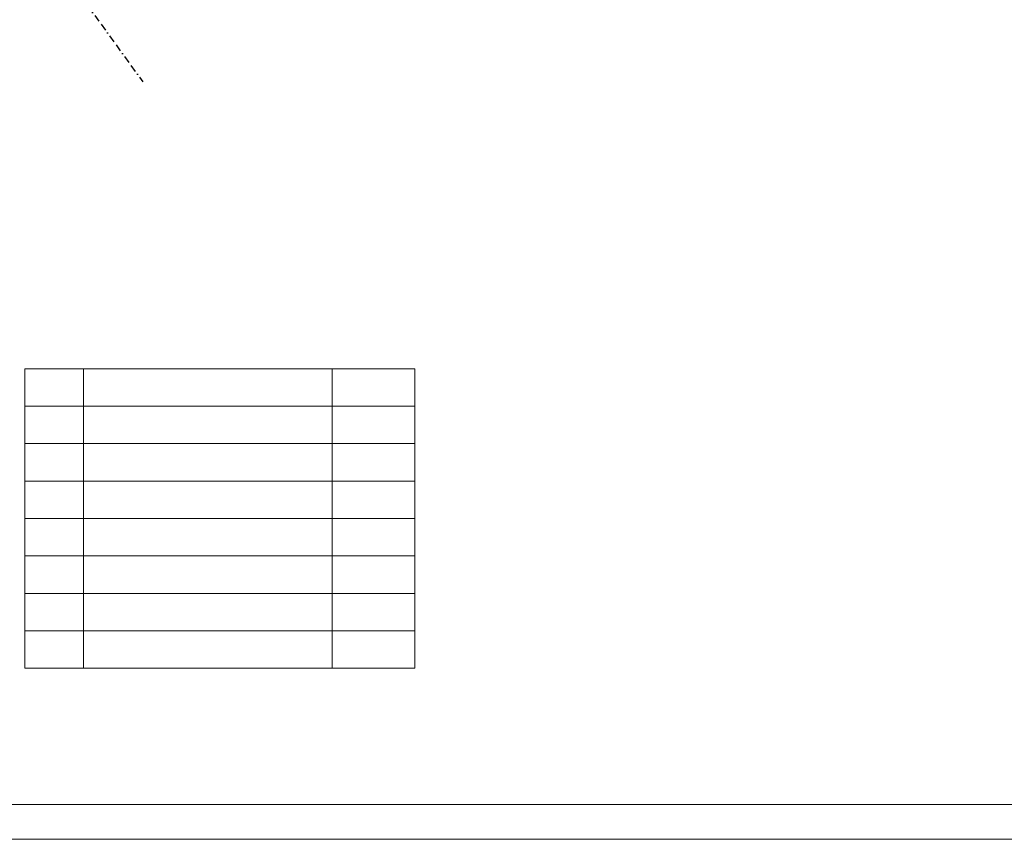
# Model space of a CAD drawing. Header units: centimetres. Extents: x 74448 to 96987, y -37016 to -10817.
# Tile 119 of 174: x 77001 to 78694, y -24042 to -22633. Entities that reach past the tile are written whole.
import ezdxf

# ---------------------------------------------------------------- set-up
doc = ezdxf.new("R2010")
doc.units = ezdxf.units.CM
doc.header["$LTSCALE"] = 0.02
doc.linetypes.add('BORDER2', pattern=[0.875, 0.25, -0.125, 0.25, -0.125, 0, -0.125])
for name, color, linetype, lineweight in [('02_rzuty_podstawowe linie', 8, 'Continuous', 13), ('_pk_tabelka', 7, 'Continuous', 15), ('CCTV_poglad', 7, 'BORDER2', 25)]:
    doc.layers.add(name, color=color, linetype=linetype, lineweight=lineweight)

msp = doc.modelspace()

# ---------------------------------------------------------------- linework, layer by layer
at = {"layer": '02_rzuty_podstawowe linie'}
for points in [[(77009.7, -23747.7), (77009.7, -23232.6)], [(77009.7, -23232.6), (77680, -23232.6)], [(77110.7, -23232.6), (77110.7, -23747.7)], [(77538, -23232.6), (77538, -23747.7)], [(77680, -23232.6), (77680, -23747.7)], [(77009.7, -23297), (77680, -23297)], [(77009.7, -23361.4), (77680, -23361.4)], [(77009.7, -23425.8), (77680, -23425.8)], [(77009.7, -23490.1), (77680, -23490.1)], [(77009.7, -23554.5), (77680, -23554.5)], [(77009.7, -23618.9), (77680, -23618.9)], [(77009.7, -23683.3), (77680, -23683.3)], [(77009.7, -23747.7), (77680, -23747.7)]]:
    msp.add_lwpolyline(points, dxfattribs=at)
at = {"layer": '_pk_tabelka', "color": 7, "ltscale": 3}
for p, q in [((82805.7, -23981.8), (74705.7, -23981.8)), ((82865.7, -24041.8), (74455.7, -24041.8))]:
    msp.add_line(p, q, dxfattribs=at)
at = {"layer": 'CCTV_poglad', "ltscale": 2500}
msp.add_line((77104, -22589.5), (77212.5, -22739.3), dxfattribs=at)

doc.saveas('drawing.dxf')
